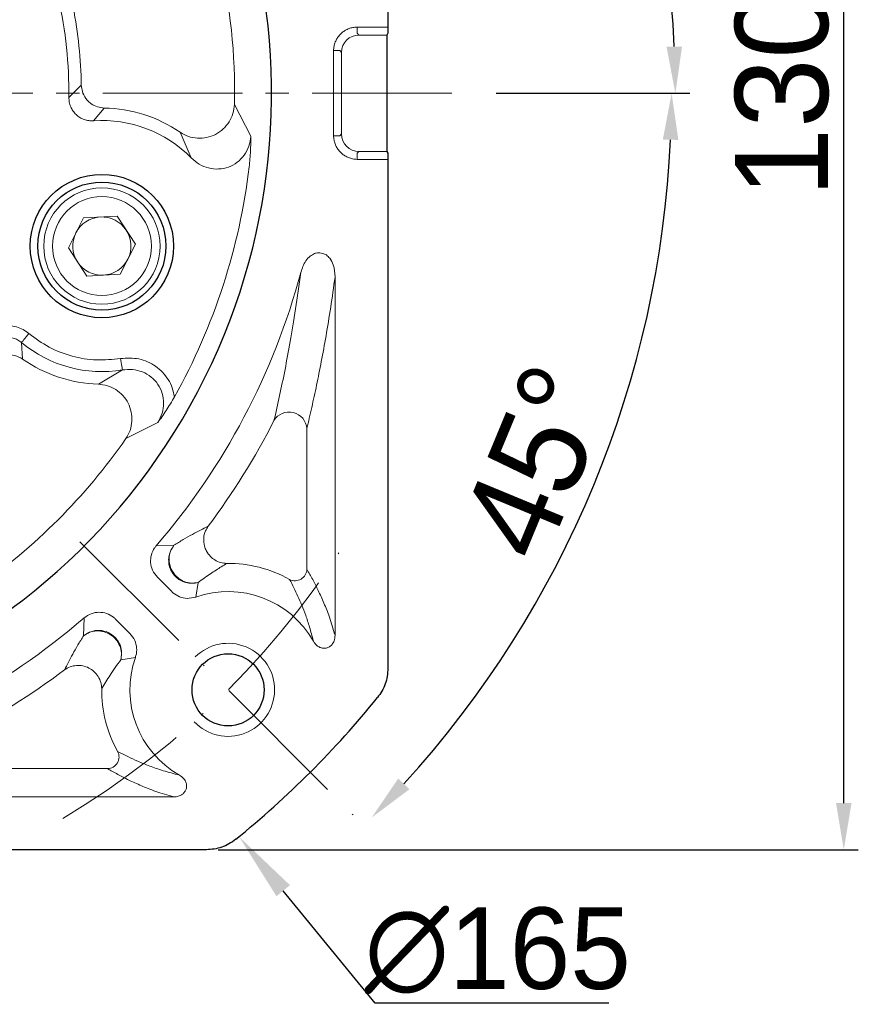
# Model space of a CAD drawing. Header units: millimetres. Extents: x 8091 to 8969, y -614 to 6.
# Tile 5 of 15: x 8268 to 8340, y -306 to -221. Entities that reach past the tile are written whole.
import ezdxf

# ---------------------------------------------------------------- set-up
doc = ezdxf.new("R2010")
doc.units = ezdxf.units.MM
doc.header["$PDSIZE"] = -5
doc.linetypes.add('ACAD_ISO10W100', pattern=[18, 12, -3, 0, -3])
doc.linetypes.add('点画线', pattern=[18, 12, -2, 2, -2])
doc.layers.get('0').update_dxf_attribs({"lineweight": 18})
doc.layers.get('Defpoints').update_dxf_attribs({"lineweight": 18})
for name, color, linetype, lineweight in [('7中心线层', 7, '点画线', 18), ('中心线层', 7, 'ACAD_ISO10W100', 0), ('尺寸线层', 3, 'Continuous', 18), ('粗实线', 7, 'Continuous', 40)]:
    doc.layers.add(name, color=color, linetype=linetype, lineweight=lineweight)
doc.styles.add('工程字', font='txt')
doc.dimstyles.new('DIMSTYLE_17', dxfattribs={"dimtxt": 8, "dimasz": 12, "dimexe": 0.18, "dimexo": 1, "dimgap": 1, "dimtad": 1, "dimtih": 1, "dimtoh": 1, "dimdec": 3, "dimdsep": 46, "dimtxsty": 'Standard', "dimblk": '_CAXARROW', "dimcen": 0.09, "dimdle": 24, "dimadec": 0, "dimazin": 0, "dimtfac": 0.7, "dimtdec": 3, "dimtofl": 0, "dimtmove": 0, "dimatfit": 3, "dimfxl": 1, "dimtolj": 1, "dimarcsym": 0})
doc.dimstyles.new('ISO-25', dxfattribs={"dimtxt": 8, "dimasz": 4, "dimexe": 1.25, "dimexo": 1, "dimgap": 1.3, "dimtad": 1, "dimtxsty": '工程字', "dimcen": 2, "dimdle": 8, "dimadec": 0, "dimazin": 0, "dimtfac": 1, "dimtmove": 0, "dimatfit": 3, "dimfxl": 1, "dimarcsym": 0})

# ---------------------------------------------------------------- blocks, each defined once
blk = doc.blocks.new('*D107')
at = {"layer": 'Defpoints', "color": 0, "lineweight": 30}
for p in [(8283.985, -162.37), (8338.76, -162.37), (8283.985, -292.37)]:
    blk.add_point(p, dxfattribs=at)
at = {"layer": '尺寸线层', "color": 0, "lineweight": -2}
for p, q in [((8284.985, -162.37), (8340.01, -162.37)), ((8338.76, -288.37), (8338.76, -166.37)), ((8284.985, -292.37), (8340.01, -292.37))]:
    blk.add_line(p, q, dxfattribs=at)
at = {"layer": '尺寸线层', "color": 0, "lineweight": 30}
for points in [[(8339.427, -166.37), (8338.093, -166.37), (8338.76, -162.37)], [(8338.093, -288.37), (8339.427, -288.37), (8338.76, -292.37)]]:
    blk.add_solid(points, dxfattribs=at)
at = {"layer": '尺寸线层', "color": 0, "insert": (8333.46, -227.37), "char_height": 8, "attachment_point": 5, "rotation": 90, "style": '工程字'}
blk.add_mtext('130', dxfattribs=at)
blk = doc.blocks.new('_CAXARROW')
blk.add_hatch(color=0).paths.add_polyline_path([(0, 0), (-1, 0.125), (-1, -0.125)], flags=0)
blk = doc.blocks.new('*D109')
at = {"layer": 'Defpoints', "color": 0, "lineweight": 30}
for p in [(8182.367, -163.49), (8286.783, -291.249)]:
    blk.add_point(p, dxfattribs=at)
at = {"layer": '尺寸线层', "color": 0, "lineweight": -2}
for p, q in [((8234.485, -227.37), (8234.665, -227.37)), ((8234.575, -227.46), (8234.575, -227.28)), ((8298.481, -305.562), (8290.58, -295.895)), ((8318.564, -305.562), (8298.481, -305.562))]:
    blk.add_line(p, q, dxfattribs=at)
at = {"layer": '尺寸线层', "color": 0, "lineweight": -2, "xscale": 6, "yscale": 6, "zscale": 6, "rotation": 129.2588264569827}
blk.add_blockref('_CAXARROW', (8286.783, -291.249), dxfattribs=at)
at = {"layer": '尺寸线层', "color": 0, "lineweight": 15, "insert": (8309.022, -301.062), "char_height": 7, "attachment_point": 5, "style": '工程字'}
blk.add_mtext('\\A1;∅165', dxfattribs=at)
blk = doc.blocks.new('_FILLED')
at = {"linetype": 'ByBlock'}
blk.add_hatch(color=0, dxfattribs=at).paths.add_polyline_path([(0, 0), (-1, 0.133), (-1, -0.133)], flags=0)
blk = doc.blocks.new('*D111')
at = {"layer": 'Defpoints', "color": 0, "lineweight": 30}
for p in [(8299.94, -163.377), (8274.485, -188.832), (8321.274, -204.507), (8164.695, -227.37), (8307.872, -227.37)]:
    blk.add_point(p, dxfattribs=at)
at = {"layer": '尺寸线层', "color": 0, "lineweight": -2}
blk.add_line((8308.872, -227.37), (8325.534, -227.37), dxfattribs=at)
blk.add_arc((8235.947, -227.37), 88.336, 2.59466, 42.40534, dxfattribs=at)
at = {"layer": '尺寸线层', "color": 0, "lineweight": 30}
for points in [[(8301.656, -167.338), (8300.692, -168.259), (8298.411, -164.906)], [(8323.527, -223.386), (8324.86, -223.356), (8324.284, -227.37)]]:
    blk.add_solid(points, dxfattribs=at)
at = {"layer": '尺寸线层', "color": 0, "insert": (8322.456, -191.537), "char_height": 8, "attachment_point": 5, "rotation": 292.5, "style": '工程字'}
blk.add_mtext('45%%d', dxfattribs=at)
blk = doc.blocks.new('*D112')
at = {"layer": 'Defpoints', "color": 0, "lineweight": 30}
for p in [(8164.695, -227.37), (8307.872, -227.37), (8274.485, -265.907), (8312.173, -271.379), (8299.94, -291.363)]:
    blk.add_point(p, dxfattribs=at)
at = {"layer": '尺寸线层', "color": 0, "lineweight": -2}
blk.add_line((8308.872, -227.37), (8325.215, -227.37), dxfattribs=at)
blk.add_arc((8235.947, -227.37), 88.018, 317.60404, 357.39596, dxfattribs=at)
at = {"layer": '尺寸线层', "color": 0, "lineweight": 30}
for points in [[(8324.541, -231.384), (8323.208, -231.354), (8323.965, -227.37)], [(8300.467, -286.255), (8301.431, -287.176), (8298.185, -289.608)]]:
    blk.add_solid(points, dxfattribs=at)
at = {"layer": '尺寸线层', "color": 0, "insert": (8312.369, -259.024), "char_height": 8, "attachment_point": 5, "rotation": 67.5, "style": '工程字'}
blk.add_mtext('45%%d', dxfattribs=at)

msp = doc.modelspace()

# ---------------------------------------------------------------- linework, layer by layer
at = {"color": 7, "linetype": 'Continuous', "lineweight": 15}
for p, q in [((8296.9302, -222.2124), (8296.9302, -221.6869)), ((8296.9302, -221.6869), (8299.5751, -221.6869)), ((8296.9302, -222.2124), (8297.0875, -222.3697)), ((8299.4834, -222.3697), (8297.0875, -222.3697)), ((8294.9068, -231.029), (8294.9068, -223.7103)), ((8294.9068, -223.7103), (8295.4322, -223.7103)), ((8295.5895, -223.8676), (8295.4322, -223.7103)), ((8295.5895, -223.8676), (8295.5895, -230.8717)), ((8272.5173, -227.3697), (8273.2235, -226.6855)), ((8273.3626, -227.3697), (8273.2235, -226.6855)), ((8272.5173, -227.3697), (8272.1551, -227.7303)), ((8287.7949, -231.0724), (8286.3963, -228.3319)), ((8275.1839, -228.6424), (8274.2795, -229.7374)), ((8281.7206, -230.7318), (8282.6807, -232.9307)), ((8295.4322, -231.029), (8295.5895, -230.8717)), ((8295.4322, -231.029), (8294.9068, -231.029)), ((8297.0875, -232.3697), (8296.9302, -232.527)), ((8296.9302, -233.0524), (8296.9302, -232.527)), ((8299.4834, -232.3697), (8297.0875, -232.3697)), ((8299.5751, -233.0524), (8296.9302, -233.0524)), ((8272.1126, -240.6619), (8273.4161, -238.0862)), ((8273.4161, -238.0862), (8276.2984, -237.9272)), ((8276.2984, -237.9272), (8277.8773, -240.3439)), ((8273.6915, -243.0786), (8272.1126, -240.6619)), ((8277.8773, -240.3439), (8276.5738, -242.9196)), ((8276.5738, -242.9196), (8273.6915, -243.0786)), ((8295.0316, -273.9503), (8295.0316, -243.151)), ((8268.0883, -248.7919), (8268.1763, -250.2093)), ((8276.762, -251.1465), (8274.6928, -252.3611)), ((8277.0649, -257.051), (8279.8072, -255.656)), ((8292.6101, -256.1831), (8292.6101, -268.2739)), ((8279.6675, -266.2553), (8281.1879, -266.2174)), ((8279.7675, -268.9652), (8280.993, -270.1907)), ((8283.0583, -270.663), (8283.256, -269.4115)), ((8273.4607, -272.4581), (8273.4228, -273.9825)), ((8277.3995, -273.7868), (8276.1708, -272.5581)), ((8276.6168, -276.0506), (8277.8717, -275.8525)), ((8275.4792, -285.4048), (8263.3885, -285.4048)), ((8250.3335, -287.8293), (8281.167, -287.8293))]:
    msp.add_line(p, q, dxfattribs=at)
at = {"color": 7, "linetype": 'Continuous', "lineweight": 15, "flags": 128}
for points in [[(8268.726, -248.0265), (8268.608, -248.1682), (8268.494, -248.305), (8268.388, -248.4322), (8268.2936, -248.5456), (8268.214, -248.6411), (8268.1519, -248.7156), (8268.1095, -248.7664), (8268.0883, -248.7919)], [(8276.5989, -250.1638), (8276.6291, -250.3456), (8276.6582, -250.5213), (8276.6854, -250.6847), (8276.7095, -250.8302), (8276.7299, -250.9529), (8276.7458, -251.0485), (8276.7566, -251.1138), (8276.762, -251.1465)]]:
    msp.add_lwpolyline(points, dxfattribs=at)
at = {"color": 7, "linetype": 'Continuous', "lineweight": 15}
for radius in [5, 4.25]:
    msp.add_circle((8274.995, -240.5029), radius, dxfattribs=at)
for centre, radius, start, end in [((8234.5751, -227.3697), 51.8302, 358.936266, 13.063734), ((8234.5751, -227.3697), 37.5818, 359.450279, 12.549721), ((8234.5751, -227.3697), 38.6545, 1.014157, 10.985843), ((8274.995, -240.5029), 11.862, 55.459591, 89.08752), ((8274.995, -240.5029), 10.7893, 44.57357, 93.80211), ((8234.5751, -227.3697), 53.4563, 330.785536, 353.214464), ((8274.995, -240.5029), 2.5, 93.15762, 153.15762), ((8274.995, -240.5029), 2.5, 33.15762, 93.15762), ((8274.995, -240.5029), 2.5, 153.15762, 213.15762), ((8274.995, -240.5029), 2.5, 333.15762, 33.15762), ((8274.995, -240.5029), 2.5, 213.15762, 273.15762), ((8274.995, -240.5029), 2.5, 273.15762, 333.15762), ((8234.5751, -227.3697), 59.5434, 319.227103, 345.015975), ((8274.995, -240.5029), 10.7893, 230.19789, 279.42643), ((8274.995, -240.5029), 11.862, 234.91248, 268.540409), ((8291.0903, -256.2894), 1.5235, 4.000298, 148.996042), ((8234.5751, -227.3697), 61.9649, 323.09187, 332.996404), ((8234.5751, -227.3697), 51.8302, 304.936266, 325.063734), ((8285.8403, -278.6349), 10.8649, 60.871553, 90.557052), ((8291.6033, -268.2558), 1.007, 241.899151, 358.972317), ((8285.8403, -278.6349), 8.4434, 29.753701, 109.237717), ((8234.5751, -227.3697), 59.5404, 284.962616, 310.775491), ((8285.8403, -278.6349), 8.4404, 160.751961, 240.314874), ((8234.5751, -227.3697), 61.9649, 297.003596, 306.90813), ((8285.8403, -278.6349), 10.8649, 179.442948, 209.128447), ((8275.4612, -284.3979), 1.007, 271.027574, 28.100957)]:
    msp.add_arc(centre, radius, start, end, dxfattribs=at)
at = {"color": 0}
msp.add_arc((8285.8403, -278.6349), 4, 223.236775, 135, dxfattribs=at)
at = {"color": 7, "linetype": 'Continuous', "lineweight": 15}
for centre, major_axis, end_param in [((8297.0916, -223.8717), (1.0636, -1.0636), 3.9256224), ((8297.0916, -230.8676), (1.0636, 1.0636), 3.9256213)]:
    msp.add_ellipse(centre, major_axis=major_axis, ratio=0.9972647, start_param=2.357564, end_param=end_param, dxfattribs=at)
for points, knots in [([(8296.9302, -221.6869), (8296.8074, -221.695), (8296.5706, -221.7105), (8296.2327, -221.8096), (8295.924, -221.9551), (8295.6445, -222.1499), (8295.4011, -222.3875), (8295.2002, -222.662), (8295.0428, -222.9759), (8294.9329, -223.3282), (8294.9156, -223.5815), (8294.9068, -223.7103)], [0, 0, 0, 0, 0.1163951, 0.2244062, 0.3316717, 0.438931, 0.5459299, 0.652921, 0.7599154, 0.8778936, 1, 1, 1, 1]), ([(8275.1839, -228.6424), (8274.9927, -228.622), (8274.6018, -228.5803), (8274.1013, -228.3202), (8273.6486, -227.9276), (8273.4683, -227.5758), (8273.3626, -227.3697)], [0, 0, 0, 0, 0.2445385, 0.5000791, 0.7070243, 1, 1, 1, 1]), ([(8274.2795, -229.7374), (8274.1419, -229.7386), (8273.8671, -229.7411), (8273.4656, -229.6379), (8273.0929, -229.4629), (8272.7641, -229.2133), (8272.4963, -228.8992), (8272.3004, -228.537), (8272.1748, -228.1421), (8272.1617, -227.8677), (8272.1551, -227.7303)], [0, 0, 0, 0, 0.1255215, 0.2504833, 0.3751966, 0.5000429, 0.624878, 0.7495638, 0.8744962, 1, 1, 1, 1]), ([(8286.3963, -228.3319), (8286.3657, -228.596), (8286.3045, -229.1238), (8285.9504, -229.8512), (8285.4379, -230.4725), (8284.7732, -230.9397), (8284.0059, -231.2045), (8283.2046, -231.2556), (8282.412, -231.1176), (8281.9509, -230.8604), (8281.7206, -230.7318)], [0, 0, 0, 0, 0.124998, 0.2497854, 0.3748041, 0.5006711, 0.6264796, 0.7513316, 0.8757583, 1, 1, 1, 1]), ([(8282.6807, -232.9307), (8282.9005, -233.1235), (8283.3381, -233.5074), (8284.1584, -233.8359), (8285.0265, -233.9241), (8285.8847, -233.7597), (8286.6498, -233.3387), (8287.2577, -232.7154), (8287.6719, -231.9364), (8287.7538, -231.3613), (8287.7949, -231.0724)], [0, 0, 0, 0, 0.126387, 0.251654, 0.3764398, 0.5007217, 0.6246386, 0.7490622, 0.8739414, 1, 1, 1, 1]), ([(8287.6569, -233.6857), (8287.7, -233.2259), (8287.7862, -232.3041), (8287.792, -231.4836), (8287.7949, -231.0724)], [0, 0, 0, 0, 0.4987919, 1, 1, 1, 1]), ([(8294.9068, -231.029), (8294.9148, -231.1518), (8294.9303, -231.3886), (8295.0294, -231.7265), (8295.175, -232.0352), (8295.3697, -232.3147), (8295.6074, -232.5581), (8295.8818, -232.759), (8296.1957, -232.9164), (8296.5481, -233.0263), (8296.8013, -233.0436), (8296.9302, -233.0524)], [0, 0, 0, 0, 0.1163962, 0.2244065, 0.3316729, 0.438932, 0.5459291, 0.6529201, 0.7599148, 0.8778925, 1, 1, 1, 1]), ([(8294.2942, -241.2687), (8294.1475, -241.1999), (8293.871, -241.0702), (8293.5059, -241.0786), (8293.3203, -241.1281), (8293.2717, -241.1411)], [0, 0, 0, 0, 0.454558, 0.8569955, 1, 1, 1, 1]), ([(8292.0941, -242.7646), (8292.2103, -242.4241), (8292.3873, -241.9055), (8292.8487, -241.3686), (8293.1448, -241.2093), (8293.2717, -241.1411)], [0, 0, 0, 0, 0.5219407, 0.7951327, 1, 1, 1, 1]), ([(8294.2942, -241.2687), (8294.3932, -241.3582), (8294.657, -241.5967), (8294.9708, -242.2432), (8295.0085, -242.8056), (8295.0316, -243.151)], [0, 0, 0, 0, 0.1882552, 0.5015736, 1, 1, 1, 1]), ([(8292.0939, -242.7646), (8291.9462, -243.841), (8291.6494, -246.0051), (8291.194, -248.6983), (8290.7338, -251.1482), (8290.2657, -253.4059), (8289.9471, -254.7952), (8289.7844, -255.5046)], [0, 0, 0, 0, 0.2023559, 0.4068413, 0.6009718, 0.7962533, 1, 1, 1, 1]), ([(8292.6101, -256.1831), (8292.7516, -255.5841), (8293.033, -254.3919), (8293.4485, -252.4757), (8293.8582, -250.4374), (8294.2638, -248.2325), (8294.6589, -245.855), (8294.9093, -244.0383), (8295.0316, -243.151)], [0, 0, 0, 0, 0.1687319, 0.3358223, 0.5011046, 0.6684869, 0.8380782, 1, 1, 1, 1]), ([(8264.3784, -248.5892), (8264.5071, -248.4288), (8264.7645, -248.108), (8265.2657, -247.742), (8265.8229, -247.4767), (8266.425, -247.3364), (8267.0436, -247.3174), (8267.6511, -247.4327), (8268.2298, -247.6594), (8268.5607, -247.9042), (8268.726, -248.0265)], [0, 0, 0, 0, 0.1250777, 0.2500913, 0.3747983, 0.4996656, 0.6246265, 0.7497213, 0.8749203, 1, 1, 1, 1]), ([(8265.1899, -249.167), (8265.2759, -249.0599), (8265.4478, -248.8459), (8265.7817, -248.6007), (8266.1524, -248.4226), (8266.5527, -248.3251), (8266.9653, -248.3171), (8267.3703, -248.3952), (8267.7567, -248.5471), (8267.9778, -248.7103), (8268.0883, -248.7919)], [0, 0, 0, 0, 0.1252758, 0.2503197, 0.3750581, 0.4994621, 0.6240868, 0.7493132, 0.8747664, 1, 1, 1, 1]), ([(8268.726, -248.0265), (8269.2858, -248.4378), (8270.4186, -249.2699), (8272.4116, -250.019), (8274.5099, -250.3806), (8275.908, -250.2355), (8276.5989, -250.1638)], [0, 0, 0, 0, 0.2470938, 0.5, 0.7529057, 1, 1, 1, 1]), ([(8265.4402, -250.6402), (8265.6099, -250.4618), (8265.9626, -250.0911), (8266.7148, -249.8313), (8267.5104, -249.8474), (8267.96, -250.0917), (8268.1763, -250.2093)], [0, 0, 0, 0, 0.2406309, 0.5000003, 0.7593707, 1, 1, 1, 1]), ([(8276.5989, -250.1638), (8277.1295, -250.1339), (8278.1896, -250.0743), (8279.4319, -250.6462), (8280.2342, -251.3322), (8280.7159, -251.9668), (8281.0712, -252.6823), (8281.1781, -253.201), (8281.2317, -253.4607)], [0, 0, 0, 0, 0.2494766, 0.4984731, 0.6242107, 0.7492745, 0.874478, 1, 1, 1, 1]), ([(8276.762, -251.1465), (8277.0527, -251.1193), (8277.6325, -251.0651), (8278.489, -251.2833), (8279.246, -251.7204), (8279.8419, -252.3614), (8280.2153, -253.1506), (8280.3377, -254.0124), (8280.2155, -254.8847), (8279.9437, -255.3982), (8279.8072, -255.656)], [0, 0, 0, 0, 0.1261787, 0.2516666, 0.3765354, 0.50104, 0.6251823, 0.7490611, 0.8740362, 1, 1, 1, 1]), ([(8274.6928, -252.3611), (8274.9546, -252.3929), (8275.4795, -252.4568), (8276.2022, -252.8137), (8276.821, -253.3259), (8277.2863, -253.9895), (8277.5466, -254.757), (8277.5951, -255.5598), (8277.455, -256.3564), (8277.1949, -256.8195), (8277.0649, -257.051)], [0, 0, 0, 0, 0.1242654, 0.2491482, 0.3743386, 0.4997577, 0.6251184, 0.7501902, 0.8751373, 1, 1, 1, 1]), ([(8279.8072, -255.656), (8280.0466, -255.3216), (8280.5242, -254.6544), (8280.9962, -253.8579), (8281.2317, -253.4607)], [0, 0, 0, 0, 0.5012085, 1, 1, 1, 1]), ([(8281.1879, -266.2174), (8281.4594, -266.0484), (8282.0253, -265.6962), (8282.7712, -265.2735), (8283.475, -264.9012), (8283.9064, -264.6882), (8284.1222, -264.5817)], [0, 0, 0, 0, 0.2399395, 0.5000697, 0.7499989, 1, 1, 1, 1]), ([(8285.7347, -267.7705), (8285.5568, -267.7554), (8285.1939, -267.7244), (8284.7166, -267.5034), (8284.2814, -267.1591), (8283.9806, -266.7438), (8283.7702, -266.1981), (8283.7144, -265.6104), (8283.8486, -265.0179), (8284.0417, -264.7101), (8284.1222, -264.5817)], [0, 0, 0, 0, 0.122623, 0.2500746, 0.3537618, 0.50008, 0.5924171, 0.749991, 0.895776, 1, 1, 1, 1]), ([(8279.7675, -268.9652), (8279.6083, -268.7686), (8279.3068, -268.3964), (8279.1475, -267.6986), (8279.2128, -267.0287), (8279.4325, -266.5457), (8279.6193, -266.3149), (8279.6675, -266.2553)], [0, 0, 0, 0, 0.2523737, 0.4777426, 0.700322, 0.9226154, 1, 1, 1, 1]), ([(8281.3096, -268.9018), (8281.1852, -268.7529), (8280.9735, -268.4995), (8280.7922, -268.039), (8280.7135, -267.58), (8280.7518, -267.1143), (8280.8939, -266.6403), (8281.0801, -266.3724), (8281.1879, -266.2174)], [0, 0, 0, 0, 0.1971033, 0.3354129, 0.4999916, 0.6685001, 0.808122, 1, 1, 1, 1]), ([(8281.1879, -266.2174), (8281.0796, -266.3831), (8280.8575, -266.7231), (8280.7582, -267.2757), (8280.7868, -267.7008), (8280.88, -268.107), (8281.0827, -268.5521), (8281.499, -269.0256), (8282.043, -269.3532), (8282.6592, -269.5058), (8283.0604, -269.4424), (8283.256, -269.4115)], [0, 0, 0, 0, 0.1218146, 0.2499051, 0.333793, 0.378374, 0.500189, 0.6220038, 0.7500946, 0.8781855, 1, 1, 1, 1]), ([(8285.7347, -267.7705), (8285.576, -267.8666), (8285.2731, -268.0499), (8284.8051, -268.3485), (8284.3199, -268.6674), (8283.8091, -269.0129), (8283.4356, -269.282), (8283.256, -269.4115)], [0, 0, 0, 0, 0.2146879, 0.4097604, 0.6075177, 0.8112943, 1, 1, 1, 1]), ([(8283.256, -269.4115), (8283.0862, -269.4449), (8282.7406, -269.5128), (8282.209, -269.4383), (8281.7091, -269.2427), (8281.4412, -269.0141), (8281.3096, -268.9018)], [0, 0, 0, 0, 0.2456086, 0.4999998, 0.7543922, 1, 1, 1, 1]), ([(8295.0316, -273.9503), (8294.8744, -273.4086), (8294.5611, -272.3293), (8294.0775, -271.1534), (8293.5949, -270.0943), (8293.1043, -269.1332), (8292.7774, -268.5647), (8292.6101, -268.2739)], [0, 0, 0, 0, 0.1990356, 0.396521, 0.5990012, 0.7948793, 1, 1, 1, 1]), ([(8293.1706, -274.4447), (8293.0619, -274.029), (8292.8447, -273.1975), (8292.5139, -272.23), (8292.1878, -271.3674), (8291.8461, -270.5841), (8291.4973, -269.8458), (8291.255, -269.3841), (8291.129, -269.1441)], [0, 0, 0, 0, 0.1653163, 0.3306103, 0.4994869, 0.658756, 0.8225419, 1, 1, 1, 1]), ([(8283.0583, -270.663), (8282.8115, -270.7205), (8282.3456, -270.8292), (8281.6509, -270.667), (8281.2215, -270.4104), (8281.0276, -270.2239), (8280.993, -270.1907)], [0, 0, 0, 0, 0.3374871, 0.6371963, 0.9353033, 1, 1, 1, 1]), ([(8273.4607, -272.4581), (8273.6605, -272.3183), (8274.0452, -272.049), (8274.7422, -271.9333), (8275.4072, -272.0389), (8275.8844, -272.2913), (8276.1082, -272.4998), (8276.1708, -272.5581)], [0, 0, 0, 0, 0.2433586, 0.4687676, 0.6914609, 0.9137982, 1, 1, 1, 1]), ([(8271.7871, -276.9168), (8271.8936, -276.7011), (8272.1065, -276.2696), (8272.4788, -275.5659), (8272.9016, -274.8199), (8273.2538, -274.254), (8273.4228, -273.9825)], [0, 0, 0, 0, 0.2500011, 0.4999303, 0.7600518, 1, 1, 1, 1]), ([(8273.4228, -273.9825), (8273.6211, -273.8513), (8274.032, -273.5794), (8274.7903, -273.4852), (8275.5369, -273.6476), (8275.9215, -273.9556), (8276.1072, -274.1042)], [0, 0, 0, 0, 0.2413259, 0.4999997, 0.7586737, 1, 1, 1, 1]), ([(8276.6168, -276.0506), (8276.6477, -275.855), (8276.7112, -275.4539), (8276.5586, -274.8376), (8276.231, -274.2936), (8275.7574, -273.8774), (8275.1838, -273.6156), (8274.5534, -273.5393), (8273.9287, -273.6522), (8273.5885, -273.8743), (8273.4228, -273.9825)], [0, 0, 0, 0, 0.1218605, 0.2499998, 0.378139, 0.4999998, 0.6218601, 0.7500003, 0.8781391, 1, 1, 1, 1]), ([(8276.1072, -274.1042), (8276.2053, -274.2172), (8276.4359, -274.4825), (8276.6395, -274.9779), (8276.7182, -275.532), (8276.6506, -275.8777), (8276.6168, -276.0506)], [0, 0, 0, 0, 0.212868, 0.499952, 0.749976, 1, 1, 1, 1]), ([(8277.3995, -273.7868), (8277.555, -273.9785), (8277.8521, -274.345), (8278.0132, -275.0332), (8277.9733, -275.5386), (8277.8884, -275.8008), (8277.8717, -275.8525)], [0, 0, 0, 0, 0.3288645, 0.628577, 0.9267155, 1, 1, 1, 1]), ([(8295.0316, -273.9503), (8295.019, -274.1148), (8294.9975, -274.3961), (8294.8012, -274.734), (8294.5608, -274.9501), (8294.2823, -275.0611), (8293.9942, -275.0697), (8293.7176, -274.9907), (8293.4507, -274.8208), (8293.2724, -274.6216), (8293.1917, -274.4813), (8293.1707, -274.4447)], [0, 0, 0, 0, 0.1789182, 0.305846, 0.4120254, 0.5186636, 0.6146346, 0.7117009, 0.8217992, 0.9534872, 1, 1, 1, 1]), ([(8271.7871, -276.9168), (8271.9394, -276.8236), (8272.25, -276.6334), (8272.796, -276.522), (8273.353, -276.5542), (8273.8768, -276.7355), (8274.3368, -277.0505), (8274.6944, -277.4794), (8274.9297, -277.9885), (8274.9607, -278.3514), (8274.9759, -278.5293)], [0, 0, 0, 0, 0.1225854, 0.2499999, 0.3749538, 0.5000002, 0.6225856, 0.75, 0.8774138, 1, 1, 1, 1]), ([(8276.6168, -276.0506), (8276.4551, -276.276), (8276.1157, -276.7491), (8275.7063, -277.3658), (8275.3195, -277.9631), (8275.095, -278.333), (8274.9759, -278.5293)], [0, 0, 0, 0, 0.23823, 0.5000454, 0.7347014, 1, 1, 1, 1]), ([(8281.6603, -285.9676), (8281.1778, -285.8397), (8280.1903, -285.5778), (8279.0858, -285.1845), (8278.0872, -284.7777), (8277.1787, -284.3568), (8276.6349, -284.0727), (8276.3494, -283.9236)], [0, 0, 0, 0, 0.1937404, 0.3965603, 0.5999096, 0.7900125, 1, 1, 1, 1]), ([(8281.167, -287.8293), (8280.627, -287.6729), (8279.5415, -287.3584), (8278.3642, -286.8744), (8277.2925, -286.3868), (8276.3338, -285.8964), (8275.7644, -285.5688), (8275.4792, -285.4048)], [0, 0, 0, 0, 0.1977209, 0.3975208, 0.5987607, 0.7990725, 1, 1, 1, 1]), ([(8281.6603, -285.9677), (8281.7971, -286.0602), (8282.03, -286.2175), (8282.2257, -286.554), (8282.2938, -286.8675), (8282.2529, -287.1631), (8282.1185, -287.4185), (8281.9121, -287.6224), (8281.6301, -287.7724), (8281.3683, -287.8286), (8281.2075, -287.8291), (8281.167, -287.8293)], [0, 0, 0, 0, 0.1793292, 0.3051152, 0.4108165, 0.5169403, 0.6133031, 0.7116592, 0.823159, 0.9554919, 1, 1, 1, 1])]:
    msp.add_open_spline(points, degree=3, knots=knots, dxfattribs=at)
at = {"layer": '7中心线层'}
msp.add_line((8305.0683, -227.3697), (8154.6284, -227.3697), dxfattribs=at)
at = {"layer": '中心线层', "color": 0}
msp.add_line((8273.1124, -265.907), (8298.5682, -291.3628), dxfattribs=at)
msp.add_arc((8234.5751, -227.3697), 72.5, 300.73805, 329.26195, dxfattribs=at)
at = {"layer": '粗实线', "linetype": 'Continuous', "lineweight": 30}
for p, q in [((8299.5751, -177.9602), (8299.5751, -221.6869)), ((8299.562, -222.2124), (8299.4834, -222.3697)), ((8299.4834, -222.3697), (8299.4834, -232.3697)), ((8299.5751, -221.6869), (8299.562, -222.2124)), ((8299.4834, -232.3697), (8299.562, -232.527)), ((8299.562, -232.527), (8299.5751, -233.0524)), ((8299.5751, -233.0524), (8299.5751, -276.7792)), ((8283.9845, -292.3697), (8185.1656, -292.3697))]:
    msp.add_line(p, q, dxfattribs=at)
for centre, radius in [((8274.995, -240.5029), 6.1578), ((8274.995, -240.5029), 5.5), ((8285.8403, -278.6349), 3.1)]:
    msp.add_circle(centre, radius, dxfattribs=at)
for radius, start, end in [(55, 246.104171, 230.518351), (82.5, 309.006555, 320.993445)]:
    msp.add_arc((8234.5751, -227.3697), radius, start, end, dxfattribs=at)
for points, knots in [([(8299.5751, -276.7792), (8299.5625, -277.0121), (8299.5259, -277.6923), (8299.2109, -278.5711), (8298.8156, -279.1146), (8298.6837, -279.296)], [0, 0, 0, 0, 0.2576469, 0.7523011, 1, 1, 1, 1]), ([(8286.5013, -291.4783), (8286.3077, -291.6182), (8285.7511, -292.0205), (8284.8685, -292.3248), (8284.2029, -292.3586), (8283.9845, -292.3697)], [0, 0, 0, 0, 0.2637648, 0.7584213, 1, 1, 1, 1])]:
    msp.add_open_spline(points, degree=3, knots=knots, dxfattribs=at)

# ---------------------------------------------------------------- dimensions: what is measured, and where the dimension line sits
at = {"layer": '尺寸线层'}
dim = msp.add_linear_dim(base=(8338.7601, -162.3697), p1=(8283.9845, -292.3697), p2=(8283.9845, -162.3697), angle=90, dimstyle='ISO-25', dxfattribs=at)
dim.commit()
dim.dimension.update_dxf_attribs({"geometry": '*D107', "text_midpoint": (8333.4601, -227.3697)})
for base, line1, line2, picture, middle in [((8321.2736, -204.5066), ((8274.4846, -188.8324), (8299.9405, -163.3765)), ((8164.6948, -227.3697), (8307.8721, -227.3697)), '*D111', (8322.456, -191.5366)), ((8312.1732, -271.3787), ((8164.6948, -227.3697), (8307.8721, -227.3697)), ((8274.4846, -265.907), (8299.9405, -291.3628)), '*D112', (8312.3688, -259.0245))]:
    dim = msp.add_angular_dim_2l(base=base, line1=line1, line2=line2, dimstyle='ISO-25', dxfattribs=at)
    dim.commit()
    dim.dimension.update_dxf_attribs({"geometry": picture, "text_midpoint": middle})
at = {"layer": '尺寸线层', "lineweight": 15}
dim = msp.add_diameter_dim_2p(p1=(8182.367, -163.4903), p2=(8286.7831, -291.249), dimstyle='DIMSTYLE_17', override={"dimtxt": 7, "dimasz": 6, "dimgap": 1, "dimtxsty": '工程字', "dimtol": 0, "dimldrblk": '_FILLED'}, dxfattribs=at)
dim.commit()
dim.dimension.update_dxf_attribs({"geometry": '*D109', "text_midpoint": (8309.0224, -305.5615), "dimtype": 163})

doc.saveas('drawing.dxf')
